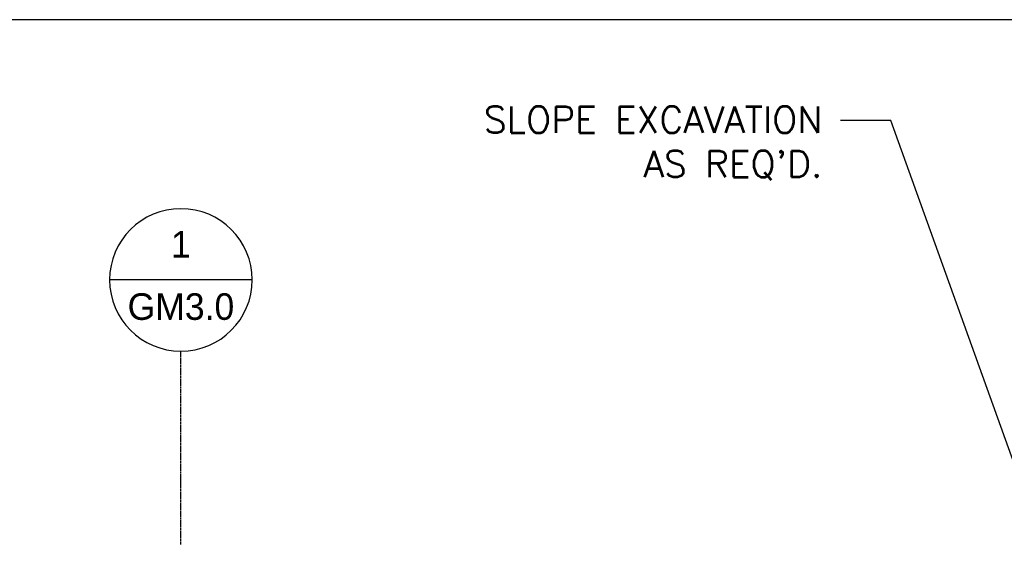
# Model space of a CAD drawing. Extents: x 1081 to 2220, y 0 to 2796.
# Tile 89 of 161: x 1739 to 1962, y 986 to 1104. Entities that reach past the tile are written whole.
import ezdxf
from ezdxf.enums import TextEntityAlignment as Align

# ---------------------------------------------------------------- set-up
doc = ezdxf.new("R2010")
doc.units = 0
doc.header["$MEASUREMENT"] = 0
doc.linetypes.add('CENTER1', pattern=[0.6625, 0.5, -0.075, 0.0125, -0.075])
doc.layers.get('0').update_dxf_attribs({"linetype": 'CONTINUOUS'})
for name, color, linetype in [('CENTERLINE', 3, 'CENTER1'), ('FREEZE-OUTLINE-TITLES', 60, 'CONTINUOUS'), ('TAG', 3, 'CONTINUOUS'), ('TEXT', 3, 'CONTINUOUS')]:
    doc.layers.add(name, color=color, linetype=linetype)
doc.styles.add('SIMPFRAC', font='simpfrac')
doc.styles.add('SIMPLEX', font='simplex')
doc.dimstyles.new('DIM64', dxfattribs={"dimscale": 64, "dimtxt": 0.09375, "dimasz": 0.09375, "dimexe": 0.0625, "dimexo": 0.0625, "dimgap": 0.046875, "dimtad": 1, "dimdec": 4, "dimzin": 3, "dimdsep": 46, "dimlunit": 4, "dimtxsty": 'SIMPLEX', "dimcen": 0, "dimclrd": 256, "dimclre": 256, "dimclrt": 256, "dimadec": 0, "dimazin": 0, "dimtfac": 1, "dimtdec": 4, "dimtmove": 0, "dimatfit": 3, "dimfxl": 1, "dimfrac": 2, "dimtolj": 1, "dimtzin": 0, "dimarcsym": 0})

# ---------------------------------------------------------------- blocks, each defined once
blk = doc.blocks.new('KEY-DETAIL')
blk.add_line((-0.1911, 0), (0.1911, 0))
blk.add_circle((0, 0), 0.1911)
at = {"style": 'SIMPFRAC'}
for tag, p in [('DETAIL', (0, 0.1314)), ('SHEET', (0, -0.0358))]:
    blk.add_attdef(tag, text='', height=0.0781, dxfattribs=at).set_placement(p, align=Align.TOP_CENTER)

msp = doc.modelspace()

# ---------------------------------------------------------------- linework, layer by layer
at = {"layer": 'CENTERLINE'}
msp.add_line((1775.86468, 985.51471), (1775.86468, 1029.15474), dxfattribs=at)
at = {"layer": 'FREEZE-OUTLINE-TITLES', "linetype": 'Continuous'}
msp.add_lwpolyline([(2220, 1104.01471), (1176, 1104.01471), (1176, 564.00736), (2220, 564.00736)], close=True, dxfattribs=at)

# ---------------------------------------------------------------- block references
at = {"layer": 'TAG'}
ref = msp.add_blockref('KEY-DETAIL', (1775.86468, 1045.24373), dxfattribs=dict(at, xscale=-84.17985725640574, yscale=84.17985725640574, zscale=84.17985725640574))
ref.add_attrib('SHEET', 'GM3.0', dxfattribs={"height": 6, "style": 'SIMPFRAC'}).set_placement((1775.86468, 1042.22704), align=Align.TOP_CENTER)
ref.add_attrib('DETAIL', '1', dxfattribs={"layer": '0', "height": 6, "style": 'SIMPFRAC'}).set_placement((1775.86468, 1056.30491), align=Align.TOP_CENTER)

# ---------------------------------------------------------------- texts
at = {"layer": 'TEXT', "insert": (1920.60462, 1084.4339), "char_height": 6, "width": 90.2159827, "attachment_point": 3, "style": 'SIMPLEX'}
msp.add_mtext("SLOPE EXCAVATION AS REQ'D.", dxfattribs=at)

# ---------------------------------------------------------------- leaders
at = {"layer": 'TEXT'}
msp.add_leader([(1987.27609, 938.54891), (1936.02477, 1081.23522), (1924.72896, 1081.23522)], dimstyle='DIM64', dxfattribs=at)

doc.saveas('drawing.dxf')
